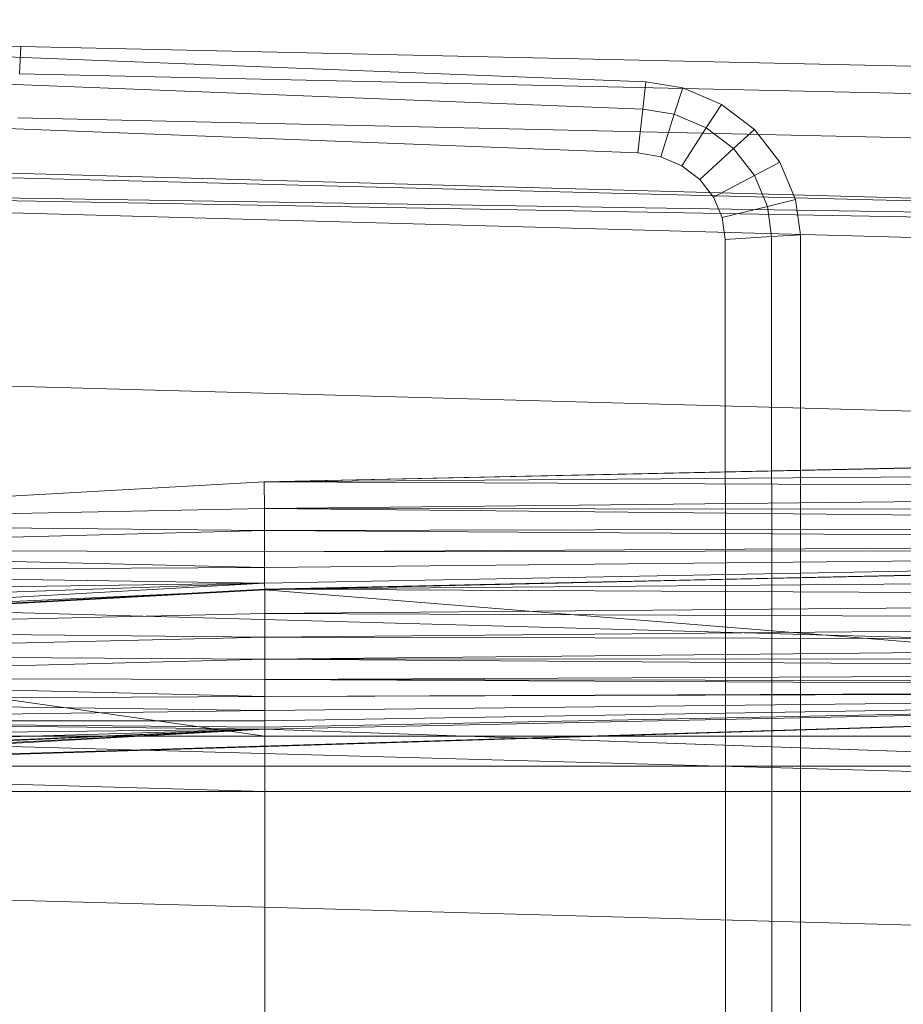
# Model space of a CAD drawing. Header units: metres. Extents: x 397.7 to 427.5, y 12.6 to 28.4.
# Tile 57 of 124: x 407.095 to 407.232, y 27.257 to 27.41. Entities that reach past the tile are written whole.
import ezdxf

# ---------------------------------------------------------------- set-up
doc = ezdxf.new("R2010")
doc.units = ezdxf.units.M
doc.layers.add('A-DETL-____-MBND', color=7, linetype='Continuous', lineweight=18)

# ---------------------------------------------------------------- blocks, each defined once
blk = doc.blocks.new('Family - Inodor P4-151432-08_CLI_AIRE_P5')
at = {"layer": 'A-DETL-____-MBND', "color": 253, "true_color": 0xaaaaaa}
for p, q in [((0.40793, 0.38234), (0.25093, 0.38648)), ((0.40793, 0.38234), (0.25093, 0.38648)), ((0.31422, 0.38426), (0.50472, 0.37687)), ((0.31422, 0.38426), (0.50472, 0.37687)), ((0.40793, 0.38234), (0.40776, 0.37812)), ((0.40776, 0.37812), (0.40793, 0.38234)), ((0.72747, 0.37522), (0.40793, 0.38234)), ((0.72747, 0.37522), (0.40793, 0.38234)), ((0.31404, 0.38004), (0.50425, 0.37265)), ((0.31404, 0.38004), (0.50425, 0.37265)), ((0.72725, 0.371), (0.40776, 0.37812)), ((0.72725, 0.371), (0.40776, 0.37812)), ((0.50472, 0.37687), (0.50425, 0.37265)), ((0.50425, 0.37265), (0.50472, 0.37687)), ((0.50472, 0.37687), (0.51046, 0.37594)), ((0.50472, 0.37687), (0.51046, 0.37594)), ((0.51046, 0.37594), (0.50915, 0.37186)), ((0.50915, 0.37186), (0.51046, 0.37594)), ((0.51046, 0.37594), (0.51645, 0.37337)), ((0.51046, 0.37594), (0.51645, 0.37337)), ((0.5035, 0.36584), (0.31375, 0.3732)), ((0.5035, 0.36584), (0.31375, 0.3732)), ((0.5035, 0.36584), (0.31375, 0.3732)), ((0.31375, 0.3732), (0.5035, 0.36584)), ((0.50425, 0.37265), (0.5035, 0.36584)), ((0.5035, 0.36584), (0.50425, 0.37265)), ((0.50425, 0.37265), (0.50915, 0.37186)), ((0.50425, 0.37265), (0.50915, 0.37186)), ((0.51645, 0.37337), (0.5141, 0.36974)), ((0.5141, 0.36974), (0.51645, 0.37337)), ((0.51645, 0.37337), (0.52157, 0.36946)), ((0.51645, 0.37337), (0.52157, 0.36946)), ((0.72691, 0.36417), (0.40749, 0.37128)), ((0.72691, 0.36417), (0.40749, 0.37128)), ((0.50915, 0.37186), (0.50704, 0.36527)), ((0.50704, 0.36527), (0.50915, 0.37186)), ((0.50915, 0.37186), (0.5141, 0.36974)), ((0.50915, 0.37186), (0.5141, 0.36974)), ((0.5141, 0.36974), (0.51031, 0.36387)), ((0.51031, 0.36387), (0.5141, 0.36974)), ((0.5141, 0.36974), (0.51833, 0.36651)), ((0.5141, 0.36974), (0.51833, 0.36651)), ((0.52157, 0.36946), (0.51833, 0.36651)), ((0.51833, 0.36651), (0.52157, 0.36946)), ((0.52157, 0.36946), (0.52548, 0.36444)), ((0.52157, 0.36946), (0.52548, 0.36444)), ((0.21652, 0.36797), (0.7262, 0.35389)), ((0.7262, 0.35389), (0.21652, 0.36678)), ((0.51833, 0.36651), (0.5131, 0.36173)), ((0.5131, 0.36173), (0.51833, 0.36651)), ((0.51833, 0.36651), (0.52156, 0.36236)), ((0.51833, 0.36651), (0.52156, 0.36236)), ((0.50704, 0.36527), (0.5035, 0.36584)), ((0.50704, 0.36527), (0.5035, 0.36584)), ((0.50704, 0.36527), (0.5035, 0.36584)), ((0.5035, 0.36584), (0.50704, 0.36527)), ((0.51031, 0.36387), (0.50704, 0.36527)), ((0.51031, 0.36387), (0.50704, 0.36527)), ((0.51031, 0.36387), (0.50704, 0.36527)), ((0.50704, 0.36527), (0.51031, 0.36387)), ((0.52548, 0.36444), (0.52156, 0.36236)), ((0.52156, 0.36236), (0.52548, 0.36444)), ((0.52548, 0.36444), (0.52793, 0.35865)), ((0.52548, 0.36444), (0.52793, 0.35865)), ((0.5131, 0.36173), (0.51031, 0.36387)), ((0.5131, 0.36173), (0.51031, 0.36387)), ((0.5131, 0.36173), (0.51031, 0.36387)), ((0.51031, 0.36387), (0.5131, 0.36173)), ((0.7262, 0.35389), (0.21652, 0.36184)), ((0.7262, 0.35271), (0.21652, 0.36184)), ((0.7262, 0.34776), (0.21652, 0.36184)), ((0.51523, 0.35899), (0.5131, 0.36173)), ((0.51523, 0.35899), (0.5131, 0.36173)), ((0.51523, 0.35899), (0.5131, 0.36173)), ((0.5131, 0.36173), (0.51523, 0.35899)), ((0.52156, 0.36236), (0.51523, 0.35899)), ((0.51523, 0.35899), (0.52156, 0.36236)), ((0.52156, 0.36236), (0.52359, 0.35757)), ((0.52156, 0.36236), (0.52359, 0.35757)), ((0.51657, 0.35583), (0.51523, 0.35899)), ((0.51657, 0.35583), (0.51523, 0.35899)), ((0.51657, 0.35583), (0.51523, 0.35899)), ((0.51523, 0.35899), (0.51657, 0.35583)), ((0.52793, 0.35865), (0.52359, 0.35757)), ((0.52359, 0.35757), (0.52793, 0.35865)), ((0.52793, 0.35865), (0.52867, 0.35316)), ((0.52793, 0.35865), (0.52867, 0.35316)), ((0.52359, 0.35757), (0.51657, 0.35583)), ((0.51657, 0.35583), (0.52359, 0.35757)), ((0.52359, 0.35757), (0.52422, 0.35289)), ((0.52359, 0.35757), (0.52422, 0.35289)), ((0.51703, 0.35245), (0.51657, 0.35583)), ((0.51703, 0.35245), (0.51657, 0.35583)), ((0.51703, 0.35245), (0.51657, 0.35583)), ((0.51657, 0.35583), (0.51703, 0.35245)), ((0.52422, 0.35289), (0.51703, 0.35245)), ((0.51703, 0.35245), (0.52422, 0.35289)), ((0.51707, 0.27622), (0.51703, 0.35245)), ((0.51707, 0.27622), (0.51703, 0.35245)), ((0.51707, 0.27622), (0.51703, 0.35245)), ((0.51703, 0.35245), (0.51707, 0.27622)), ((0.52867, 0.35316), (0.52422, 0.35289)), ((0.52422, 0.35289), (0.52867, 0.35316)), ((0.52422, 0.35289), (0.52427, 0.27623)), ((0.52422, 0.35289), (0.52427, 0.27623)), ((0.52867, 0.35316), (0.52871, 0.27623)), ((0.52867, 0.35316), (0.52871, 0.27623)), ((0.7262, 0.32087), (0.21652, 0.33495)), ((0.44565, 0.31489), (0.7262, 0.32102)), ((0.72555, 0.32088), (0.44565, 0.31489)), ((0.72555, 0.32088), (0.44565, 0.31489)), ((0.72555, 0.31713), (0.44565, 0.31489)), ((0.72555, 0.31713), (0.44565, 0.31489)), ((0.44565, 0.31489), (0.33076, 0.30854)), ((0.72555, 0.31371), (0.44565, 0.31489)), ((0.44565, 0.31489), (0.72555, 0.31371)), ((0.44565, 0.31489), (0.44566, 0.31079)), ((0.44565, 0.31489), (0.44566, 0.31079)), ((0.72555, 0.31371), (0.44566, 0.31079)), ((0.72555, 0.31371), (0.44566, 0.31079)), ((0.44566, 0.31079), (0.33076, 0.30854)), ((0.44566, 0.31079), (0.33076, 0.30854)), ((0.72555, 0.31043), (0.44566, 0.31079)), ((0.44566, 0.31079), (0.72555, 0.31043)), ((0.44566, 0.31079), (0.72555, 0.30799)), ((0.44566, 0.31079), (0.44566, 0.30737)), ((0.44566, 0.31079), (0.72555, 0.30799)), ((0.44566, 0.31079), (0.44566, 0.30737)), ((0.44566, 0.30737), (0.33076, 0.30854)), ((0.33076, 0.30854), (0.44566, 0.30737)), ((0.44566, 0.30737), (0.33077, 0.30444)), ((0.44566, 0.30737), (0.33077, 0.30444)), ((0.72555, 0.30799), (0.44566, 0.30737)), ((0.72555, 0.30799), (0.44566, 0.30737)), ((0.72555, 0.30554), (0.44566, 0.30737)), ((0.44566, 0.30737), (0.72555, 0.30554)), ((0.44566, 0.30737), (0.44566, 0.30409)), ((0.44566, 0.30737), (0.44566, 0.30409)), ((0.72555, 0.30554), (0.44566, 0.30409)), ((0.72555, 0.30554), (0.44566, 0.30409)), ((0.44566, 0.30409), (0.33077, 0.30444)), ((0.33077, 0.30444), (0.44566, 0.30409)), ((0.33077, 0.30444), (0.44566, 0.30165)), ((0.33077, 0.30444), (0.44566, 0.30165)), ((0.72555, 0.30454), (0.44566, 0.30409)), ((0.72555, 0.30454), (0.44566, 0.30165)), ((0.72555, 0.30454), (0.44566, 0.30409)), ((0.72555, 0.30454), (0.44566, 0.2992)), ((0.72555, 0.30454), (0.44566, 0.30165)), ((0.72555, 0.30454), (0.44566, 0.2992)), ((0.44566, 0.30165), (0.44566, 0.30409)), ((0.44566, 0.30409), (0.44566, 0.30165)), ((0.44571, 0.29829), (0.7262, 0.30443)), ((0.7256, 0.30429), (0.44571, 0.29829)), ((0.7256, 0.30429), (0.44571, 0.29829)), ((0.72555, 0.30454), (0.44572, 0.2982)), ((0.72555, 0.30454), (0.44572, 0.2982)), ((0.44566, 0.30165), (0.33077, 0.30102)), ((0.44566, 0.30165), (0.33077, 0.30102)), ((0.44566, 0.2992), (0.33077, 0.30102)), ((0.33077, 0.30102), (0.44566, 0.2992)), ((0.44566, 0.2992), (0.44566, 0.30165)), ((0.44566, 0.30165), (0.44566, 0.2992)), ((0.7256, 0.30052), (0.44571, 0.29829)), ((0.7256, 0.30052), (0.44571, 0.29829)), ((0.7262, 0.28584), (0.21652, 0.29991)), ((0.44566, 0.2992), (0.33077, 0.29774)), ((0.44566, 0.2992), (0.33077, 0.29285)), ((0.44566, 0.2992), (0.33077, 0.29531)), ((0.44566, 0.2992), (0.33077, 0.29774)), ((0.44566, 0.2992), (0.33077, 0.29285)), ((0.44566, 0.2992), (0.33077, 0.29531)), ((0.44572, 0.2982), (0.44566, 0.2992)), ((0.44566, 0.2992), (0.44572, 0.2982)), ((0.44572, 0.2982), (0.33077, 0.29285)), ((0.44572, 0.2982), (0.33077, 0.29285)), ((0.44571, 0.29829), (0.33082, 0.29195)), ((0.44572, 0.2982), (0.33082, 0.29185)), ((0.44572, 0.2982), (0.33082, 0.29185)), ((0.7256, 0.29687), (0.44571, 0.29829)), ((0.44571, 0.29829), (0.7256, 0.29687)), ((0.44571, 0.29829), (0.44571, 0.29452)), ((0.44571, 0.29829), (0.44571, 0.29452)), ((0.44572, 0.2982), (0.44571, 0.27553)), ((0.44572, 0.2982), (0.44571, 0.27553)), ((0.72561, 0.27553), (0.44572, 0.2982)), ((0.44572, 0.2982), (0.72561, 0.27553)), ((0.7256, 0.29687), (0.44571, 0.29452)), ((0.7256, 0.29687), (0.44571, 0.29452)), ((0.44571, 0.29452), (0.33082, 0.29195)), ((0.44571, 0.29452), (0.33082, 0.29195)), ((0.7256, 0.29343), (0.44571, 0.29452)), ((0.44571, 0.29452), (0.7256, 0.29343)), ((0.44571, 0.29452), (0.44571, 0.29086)), ((0.44571, 0.29452), (0.44571, 0.29086)), ((0.7256, 0.29343), (0.44571, 0.29086)), ((0.7256, 0.29343), (0.44571, 0.29086)), ((0.44571, 0.29086), (0.33082, 0.29195)), ((0.33082, 0.29195), (0.44571, 0.29086)), ((0.44571, 0.27553), (0.33082, 0.29185)), ((0.33082, 0.29185), (0.44571, 0.27553)), ((0.44571, 0.29086), (0.33082, 0.28818)), ((0.44571, 0.29086), (0.33082, 0.28818)), ((0.7256, 0.29033), (0.44571, 0.29086)), ((0.44571, 0.29086), (0.7256, 0.29033)), ((0.44571, 0.29086), (0.44571, 0.28743)), ((0.44571, 0.29086), (0.44571, 0.28743)), ((0.7256, 0.29033), (0.44571, 0.28743)), ((0.7256, 0.29033), (0.44571, 0.28743)), ((0.44571, 0.28743), (0.33082, 0.28818)), ((0.33082, 0.28818), (0.44571, 0.28743)), ((0.44571, 0.28743), (0.33082, 0.28452)), ((0.44571, 0.28743), (0.33082, 0.28452)), ((0.7256, 0.28766), (0.44571, 0.28743)), ((0.7256, 0.28766), (0.44571, 0.28743)), ((0.7256, 0.28548), (0.44571, 0.28743)), ((0.44571, 0.28743), (0.7256, 0.28548)), ((0.44571, 0.28743), (0.44571, 0.28433)), ((0.44571, 0.28743), (0.44571, 0.28433)), ((0.7256, 0.28548), (0.44571, 0.28433)), ((0.7256, 0.28548), (0.44571, 0.28433)), ((0.44571, 0.28433), (0.33082, 0.28452)), ((0.33082, 0.28452), (0.44571, 0.28433)), ((0.33082, 0.28452), (0.44571, 0.28165)), ((0.33082, 0.28452), (0.44571, 0.28165)), ((0.7256, 0.28388), (0.44571, 0.28433)), ((0.44571, 0.28433), (0.44571, 0.28165)), ((0.44571, 0.28433), (0.7256, 0.28388)), ((0.44571, 0.28433), (0.7256, 0.2829)), ((0.44571, 0.28433), (0.7256, 0.2829)), ((0.44571, 0.28433), (0.44571, 0.28165)), ((0.7256, 0.28259), (0.2042, 0.26645)), ((0.7256, 0.28259), (0.21593, 0.26697)), ((0.7256, 0.28259), (0.21593, 0.26697)), ((0.7256, 0.2829), (0.44571, 0.28165)), ((0.7256, 0.2829), (0.44571, 0.28165)), ((0.7256, 0.28259), (0.44571, 0.27659)), ((0.7256, 0.28259), (0.44571, 0.28165)), ((0.7256, 0.28259), (0.44571, 0.27948)), ((0.7256, 0.28259), (0.44571, 0.28165)), ((0.7256, 0.28259), (0.44571, 0.27788)), ((0.7256, 0.28259), (0.44571, 0.27948)), ((0.7256, 0.28259), (0.44571, 0.2769)), ((0.7256, 0.28259), (0.44571, 0.27788)), ((0.7256, 0.28259), (0.44571, 0.27659)), ((0.7256, 0.28259), (0.44571, 0.2769)), ((0.7256, 0.28259), (0.44571, 0.27659)), ((0.7256, 0.28259), (0.44571, 0.27659)), ((0.44571, 0.28165), (0.33082, 0.28109)), ((0.44571, 0.28165), (0.33082, 0.28109)), ((0.44571, 0.27948), (0.33082, 0.28109)), ((0.33082, 0.28109), (0.44571, 0.27948)), ((0.44571, 0.27948), (0.44571, 0.28165)), ((0.44571, 0.28165), (0.44571, 0.27948)), ((0.7262, 0.26508), (0.21652, 0.27916)), ((0.44571, 0.27948), (0.33082, 0.27799)), ((0.44571, 0.27948), (0.33082, 0.27799)), ((0.44571, 0.27788), (0.44571, 0.27948)), ((0.44571, 0.27948), (0.44571, 0.27788)), ((0.44571, 0.27788), (0.33082, 0.27799)), ((0.33082, 0.27799), (0.44571, 0.27788)), ((0.33082, 0.27799), (0.44571, 0.2769)), ((0.33082, 0.27799), (0.44571, 0.2769)), ((0.33082, 0.27799), (0.44571, 0.27659)), ((0.33082, 0.27799), (0.44571, 0.27659)), ((0.44571, 0.2769), (0.44571, 0.27788)), ((0.44571, 0.27788), (0.44571, 0.2769)), ((0.44571, 0.27659), (0.21593, 0.26697)), ((0.44571, 0.27659), (0.21593, 0.26697)), ((0.44571, 0.27659), (0.33082, 0.27024)), ((0.44571, 0.27659), (0.33082, 0.27531)), ((0.44571, 0.27659), (0.33082, 0.27314)), ((0.44571, 0.27659), (0.33082, 0.27531)), ((0.44571, 0.27659), (0.33082, 0.27154)), ((0.44571, 0.27659), (0.33082, 0.27314)), ((0.44571, 0.27659), (0.33082, 0.27056)), ((0.44571, 0.27659), (0.33082, 0.27154)), ((0.44571, 0.27659), (0.33082, 0.27024)), ((0.44571, 0.27659), (0.33082, 0.27056)), ((0.44571, 0.27659), (0.33082, 0.27024)), ((0.44571, 0.27659), (0.33082, 0.27024)), ((0.44571, 0.27659), (0.44571, 0.2769)), ((0.44571, 0.2769), (0.44571, 0.27659)), ((0.72561, 0.26697), (0.44571, 0.27659)), ((0.44571, 0.27659), (0.44571, 0.26697)), ((0.44571, 0.27659), (0.72561, 0.26697)), ((0.44571, 0.27659), (0.44571, 0.26697)), ((0.51707, 0.12377), (0.51707, 0.27622)), ((0.51707, 0.12377), (0.51707, 0.27622)), ((0.51707, 0.12377), (0.51707, 0.27622)), ((0.51707, 0.27622), (0.51707, 0.12377)), ((0.52427, 0.27623), (0.52427, 0.12377)), ((0.52427, 0.27623), (0.52427, 0.12377)), ((0.52871, 0.27623), (0.52871, 0.12377)), ((0.52871, 0.27623), (0.52871, 0.12377)), ((0.44571, 0.27553), (0.33082, 0.27553)), ((0.44571, 0.27553), (0.33082, 0.27553)), ((0.72561, 0.27553), (0.44571, 0.27553)), ((0.72561, 0.27553), (0.44571, 0.27553)), ((0.44571, 0.27553), (0.44571, 0.27086)), ((0.44571, 0.27553), (0.44571, 0.27086)), ((0.44571, 0.27086), (0.33082, 0.27086)), ((0.44571, 0.27086), (0.33082, 0.27086)), ((0.44571, 0.26697), (0.33082, 0.27024)), ((0.44571, 0.26697), (0.33082, 0.27024)), ((0.72561, 0.27086), (0.44571, 0.27086)), ((0.72561, 0.27086), (0.44571, 0.27086)), ((0.44571, 0.26697), (0.44571, 0.27086)), ((0.44571, 0.27086), (0.44571, 0.26697)), ((0.44571, 0.26697), (0.33082, 0.26697)), ((0.44571, 0.26697), (0.33082, 0.26697)), ((0.33082, 0.26697), (0.44571, 0.26697)), ((0.44571, 0.26697), (0.33082, 0.26697)), ((0.72561, 0.26697), (0.44571, 0.26697)), ((0.72561, 0.26697), (0.44571, 0.26697)), ((0.44571, 0.26697), (0.44571, 0.13288)), ((0.44571, 0.26697), (0.44571, 0.13288)), ((0.44571, 0.26697), (0.72561, 0.26697)), ((0.72561, 0.26697), (0.44571, 0.26697)), ((0.44571, 0.26697), (0.44571, 0.13288)), ((0.44571, 0.26697), (0.44571, 0.13288)), ((0.7262, 0.24131), (0.21652, 0.25539))]:
    blk.add_line(p, q, dxfattribs=at)
blk = doc.blocks.new('LONDR55-XX_ZZ-ARQ-CAA-M3D-Londres55_ifc-1-08_CLI_AIRE_P5')
at = {"layer": 'A-DETL-____-MBND', "color": 253, "lineweight": 18, "true_color": 0xaaaaaa}
blk.add_blockref('Family - Inodor P4-151432-08_CLI_AIRE_P5', (406.68727, 27.02347), dxfattribs=at)

msp = doc.modelspace()

# ---------------------------------------------------------------- block references
at = {"lineweight": 5}
msp.add_blockref('LONDR55-XX_ZZ-ARQ-CAA-M3D-Londres55_ifc-1-08_CLI_AIRE_P5', (0, 0), dxfattribs=at)

doc.saveas('drawing.dxf')
